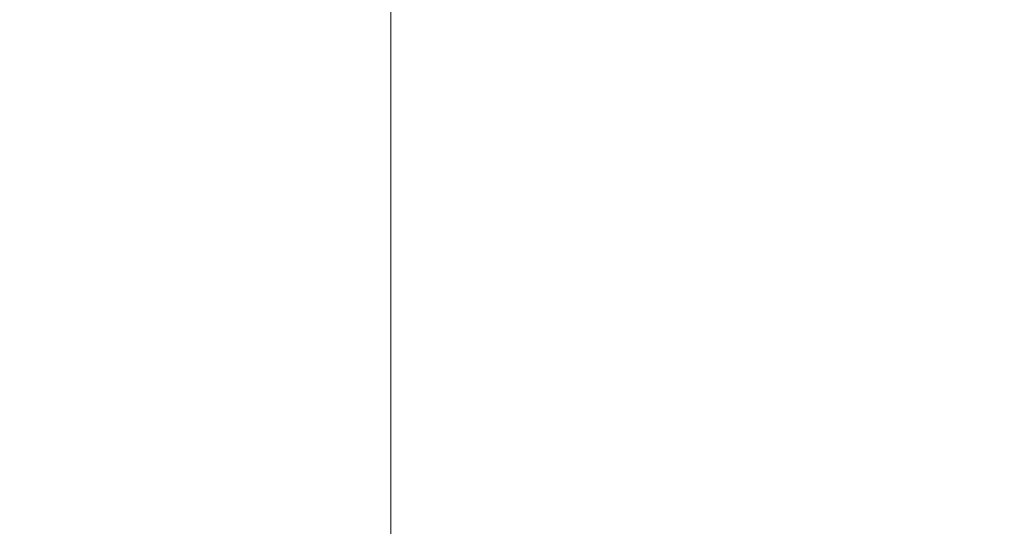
# Model space of a CAD drawing. Header units: millimetres. Extents: x 4 to 1188, y 1 to 840.
# Tile 127 of 203: x 737 to 750, y 384 to 391. Entities that reach past the tile are written whole.
import ezdxf

# ---------------------------------------------------------------- set-up
doc = ezdxf.new("R2010")
doc.units = ezdxf.units.MM
doc.layers.add('1', color=7, linetype='Continuous')
doc.styles.add('Arial Unicode MS', font='Arial Unicode MS')
doc.dimstyles.get("Standard").update_dxf_attribs({"dimtxt": 0.18, "dimasz": 0.18, "dimexe": 0.18, "dimexo": 0.0625, "dimgap": 0.09, "dimtad": 0, "dimtih": 1, "dimtoh": 1, "dimdec": 4, "dimzin": 0, "dimdsep": 46, "dimtxsty": 'Standard', "dimcen": 0.09, "dimadec": 0, "dimazin": 0, "dimtfac": 1, "dimtdec": 4, "dimtofl": 0, "dimtmove": 0, "dimatfit": 3, "dimfxl": 0, "dimtolj": 1, "dimtzin": 0, "dimarcsym": 0})

# ---------------------------------------------------------------- blocks, each defined once
blk = doc.blocks.new('_U11')
at = {"layer": '1', "color": 18, "lineweight": 35}
for p, q in [((743.069, 423.503), (763.144, 423.503)), ((761.144, 423.503), (761.144, 282.024)), ((742.426, 282.024), (763.144, 282.024))]:
    blk.add_line(p, q, dxfattribs=at)
at = {"layer": '1', "color": 18, "lineweight": 70}
for points in [[(761.144, 423.503), (761.92, 420.003), (760.368, 420.003)], [(761.144, 282.024), (760.368, 285.524), (761.92, 285.524)]]:
    blk.add_solid(points, dxfattribs=at)
at = {"layer": '1', "color": 18, "linetype": 'Continuous', "lineweight": 13, "insert": (760.39, 347.411), "char_height": 5, "attachment_point": 7, "rotation": 90, "line_spacing_factor": 1.047437, "style": 'Arial Unicode MS'}
blk.add_mtext('\\fArial Unicode MS|b0|i0;\\W1.0000;990', dxfattribs=at)

msp = doc.modelspace()

# ---------------------------------------------------------------- linework, layer by layer
at = {"layer": '1', "color": 154, "linetype": 'Continuous', "lineweight": 13}
msp.add_line((742.14, 283.0739), (742.14, 392.9322), dxfattribs=at)

# ---------------------------------------------------------------- dimensions: what is measured, and where the dimension line sits
at = {"layer": '1', "color": 18, "linetype": 'Continuous', "lineweight": 13}
dim = msp.add_linear_dim(base=(761.1443, 282.0239), p1=(737.2629, 423.5025), p2=(741.4257, 282.0239), angle=90, dimstyle='Standard', override={"dimtxt": 5, "dimasz": 3.5, "dimexe": 2, "dimexo": 1, "dimgap": 2.5, "dimtad": 1, "dimtih": 0, "dimtoh": 0, "dimdec": 0, "dimlfac": 7, "dimzin": 8, "dimdsep": 44, "dimlunit": 2, "dimtxsty": 'Arial Unicode MS', "dimsah": 1, "dimse1": 0, "dimse2": 0, "dimsd1": 0, "dimsd2": 0, "dimclrd": 18, "dimclre": 18, "dimclrt": 18, "dimtol": 0, "dimtm": -0.1, "dimtfac": 0.4, "dimtdec": 2, "dimtofl": 1, "dimtmove": 0, "dimtzin": 8, "dimlwd": 35, "dimlwe": 35}, dxfattribs=at)
dim.commit()
dim.dimension.update_dxf_attribs({"geometry": '_U11', "text_midpoint": (761.1443, 352.7632), "dimtype": 160})

doc.saveas('drawing.dxf')
